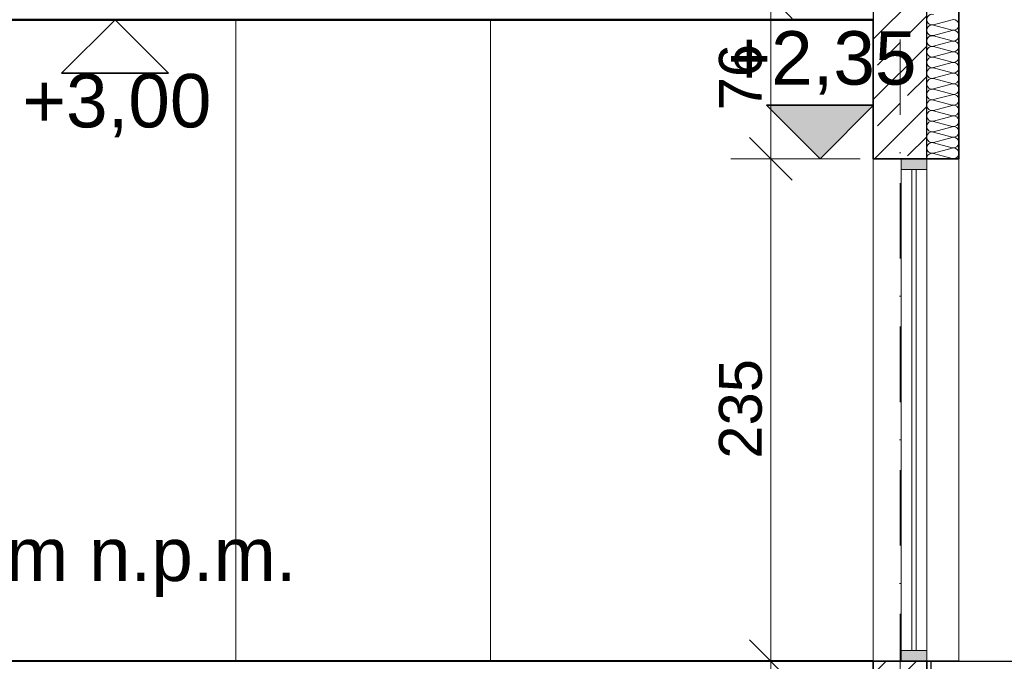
# Model space of a CAD drawing. Header units: centimetres. Extents: x -43488 to -10641, y 2063 to 22960.
# Tile 57 of 72: x -36301 to -35840, y 8383 to 8683. Entities that reach past the tile are written whole.
import ezdxf

# ---------------------------------------------------------------- set-up
doc = ezdxf.new("R2010")
doc.units = ezdxf.units.CM
doc.header["$MEASUREMENT"] = 0
doc.linetypes.add('Kreski i kropki', pattern=[67.027776, 35.277777, -17.638888, 0, -14.111111])
for name, color, linetype, lineweight, true_color in [('!konstrukcja tarasu_Nr_pióra__161', 7, 'Continuous', 35, 0xda4c01), ('!konstrukcja tarasu_Nr_pióra__2', 7, 'Continuous', 40, 0x61c100), ('!konstrukcja tarasu_Nr_pióra__4', 7, 'Continuous', 25, 0x31fd59), ('!osie_Nr_pióra__6', 7, 'Continuous', 18, 0x3fa3ff), ('Meble i wyposażenie_Nr_pióra__94', 7, 'Continuous', 18, 0x9f9f9f), ('Wymiarowanie_Nr_pióra__3', 7, 'Continuous', 35, 0xff6500), ('Wymiarowanie_Nr_pióra__6', 7, 'Continuous', 18, 0x3fa3ff), ('Wymiarowanie_Nr_pióra__8', 7, 'Continuous', 13, 0x42bda7), ('Ściany zewnętrzne_Nr_pióra__161', 7, 'Continuous', 35, 0xda4c01), ('Ściany zewnętrzne_Nr_pióra__2', 7, 'Continuous', 40, 0x61c100), ('Ściany zewnętrzne_Nr_pióra__3', 7, 'Continuous', 35, 0xff6500), ('Ściany zewnętrzne_Nr_pióra__4', 7, 'Continuous', 25, 0x31fd59), ('Ściany zewnętrzne_Nr_pióra__6', 7, 'Continuous', 18, 0x3fa3ff), ('Ściany zewnętrzne_Nr_pióra__7', 7, 'Continuous', 15, 0x9f9fff)]:
    doc.layers.add(name, color=color, linetype=linetype, lineweight=lineweight, true_color=true_color)
doc.layers.add('Wymiarowanie', color=7, linetype='Continuous')
doc.styles.add('STYL_AUTOMATYCZNY_1', font='txt')
doc.dimstyles.new('STYL_AUTOMATYCZNY__1', dxfattribs={"dimtxt": 20, "dimasz": 19, "dimexe": 0.18, "dimexo": 0.0625, "dimgap": 0, "dimtad": 1, "dimdec": 0, "dimzin": 0, "dimdsep": 46, "dimtxsty": 'STYL_AUTOMATYCZNY_1', "dimblk": 'ARROWHEAD_6', "dimblk1": 'ARROWHEAD_6', "dimblk2": 'ARROWHEAD_6', "dimcen": 0.09, "dimse1": 1, "dimse2": 1, "dimclrd": 256, "dimclre": 256, "dimclrt": 256, "dimazin": 0, "dimtfac": 1, "dimtdec": 4, "dimtmove": 0, "dimatfit": 3, "dimfxl": 1, "dimtolj": 1, "dimtzin": 0, "dimarcsym": 0})

# ---------------------------------------------------------------- blocks, each defined once
blk = doc.blocks.new('*D14')
at = {"layer": 'Wymiarowanie_Nr_pióra__3', "color": 30, "linetype": 'Continuous', "lineweight": 35, "true_color": 0xff6500}
for p, q in [((-35561.73, 8393.36), (-35541.73, 8373.36)), ((-35541.73, 8369.86), (-35561.73, 8389.86))]:
    blk.add_line(p, q, dxfattribs=at)
at = {"layer": 'Wymiarowanie_Nr_pióra__6', "color": 161, "linetype": 'Continuous', "lineweight": 18, "true_color": 0x3fa3ff}
for p, q in [((-35551.73, 8383.36), (-35551.73, 8398.36)), ((-35532.98, 8383.36), (-35570.48, 8383.36)), ((-35551.73, 8379.86), (-35551.73, 8383.36)), ((-35532.98, 8379.86), (-35570.48, 8379.86))]:
    blk.add_line(p, q, dxfattribs=at)
at = {"layer": 'Wymiarowanie_Nr_pióra__3', "color": 30, "lineweight": 35, "true_color": 0xff6500, "insert": (-35555.73, 8393.36), "char_height": 20, "attachment_point": 7, "rotation": 90, "style": 'STYL_AUTOMATYCZNY_1'}
blk.add_mtext('\\A1;{\\pql;\\fArial|b0|i0|c238|p38;4}', dxfattribs=at)
blk = doc.blocks.new('ARROWHEAD_6')
at = {"color": 0, "linetype": 'Continuous', "lineweight": 0}
for p, q in [((-0.5, -0.5), (0.5, 0.5)), ((0, 0), (-1, 0))]:
    blk.add_line(p, q, dxfattribs=at)
blk = doc.blocks.new('*D16')
at = {"layer": 'Wymiarowanie_Nr_pióra__3', "color": 30, "linetype": 'Continuous', "lineweight": 35, "true_color": 0xff6500}
for p, q in [((-35959.56, 8393.36), (-35939.56, 8373.36)), ((-35959.56, 8303.36), (-35939.56, 8283.36))]:
    blk.add_line(p, q, dxfattribs=at)
at = {"layer": 'Wymiarowanie_Nr_pióra__6', "color": 161, "linetype": 'Continuous', "lineweight": 18, "true_color": 0x3fa3ff}
for p, q in [((-35930.81, 8383.36), (-35968.31, 8383.36)), ((-35949.56, 8293.36), (-35949.56, 8383.36)), ((-35930.81, 8293.36), (-35968.31, 8293.36))]:
    blk.add_line(p, q, dxfattribs=at)
at = {"layer": 'Wymiarowanie_Nr_pióra__3', "color": 30, "lineweight": 35, "true_color": 0xff6500, "insert": (-35953.56, 8323.18), "char_height": 20, "attachment_point": 7, "rotation": 90, "style": 'STYL_AUTOMATYCZNY_1'}
blk.add_mtext('\\A1;{\\pql;\\fArial|b0|i0|c238|p38;90}', dxfattribs=at)
blk = doc.blocks.new('*D17')
at = {"layer": 'Wymiarowanie_Nr_pióra__3', "color": 30, "linetype": 'Continuous', "lineweight": 35, "true_color": 0xff6500}
for p, q in [((-35959.56, 8628.36), (-35939.56, 8608.36)), ((-35959.56, 8393.36), (-35939.56, 8373.36))]:
    blk.add_line(p, q, dxfattribs=at)
at = {"layer": 'Wymiarowanie_Nr_pióra__6', "color": 161, "linetype": 'Continuous', "lineweight": 18, "true_color": 0x3fa3ff}
for p, q in [((-35930.81, 8618.36), (-35968.31, 8618.36)), ((-35949.56, 8383.36), (-35949.56, 8618.36)), ((-35930.81, 8383.36), (-35968.31, 8383.36))]:
    blk.add_line(p, q, dxfattribs=at)
at = {"layer": 'Wymiarowanie_Nr_pióra__3', "color": 30, "lineweight": 35, "true_color": 0xff6500, "insert": (-35953.56, 8478.09), "char_height": 20, "attachment_point": 7, "rotation": 90, "style": 'STYL_AUTOMATYCZNY_1'}
blk.add_mtext('\\A1;{\\pql;\\fArial|b0|i0|c238|p38;235}', dxfattribs=at)
blk = doc.blocks.new('*D18')
at = {"layer": 'Wymiarowanie_Nr_pióra__3', "color": 30, "linetype": 'Continuous', "lineweight": 35, "true_color": 0xff6500}
for p, q in [((-35939.56, 8683.98), (-35959.56, 8703.98)), ((-35959.56, 8628.36), (-35939.56, 8608.36))]:
    blk.add_line(p, q, dxfattribs=at)
at = {"layer": 'Wymiarowanie_Nr_pióra__6', "color": 161, "linetype": 'Continuous', "lineweight": 18, "true_color": 0x3fa3ff}
for p, q in [((-35949.56, 8693.98), (-35949.56, 8708.98)), ((-35930.81, 8693.98), (-35968.31, 8693.98)), ((-35949.56, 8618.36), (-35949.56, 8693.98)), ((-35930.81, 8618.36), (-35968.31, 8618.36))]:
    blk.add_line(p, q, dxfattribs=at)
at = {"layer": 'Wymiarowanie_Nr_pióra__3', "color": 30, "lineweight": 35, "true_color": 0xff6500, "insert": (-35953.56, 8640.99), "char_height": 20, "attachment_point": 7, "rotation": 90, "style": 'STYL_AUTOMATYCZNY_1'}
blk.add_mtext('\\A1;{\\pql;\\fArial|b0|i0|c238|p38;76}', dxfattribs=at)

msp = doc.modelspace()

# ---------------------------------------------------------------- hatches: boundary and pattern name
at = {"layer": 'Wymiarowanie_Nr_pióra__3', "linetype": 'Continuous', "lineweight": 35, "true_color": 0xff6500}
msp.add_hatch(color=30, dxfattribs=at).paths.add_polyline_path([(-35926.56, 8618.36), (-35901.56, 8643.36), (-35951.56, 8643.36)])
at = {"layer": 'Ściany zewnętrzne_Nr_pióra__3', "linetype": 'Continuous', "lineweight": 35, "true_color": 0xff6500}
for points in [[(-35876.71, 8618.36), (-35876.71, 8613.36), (-35888.71, 8613.36), (-35888.71, 8618.36)], [(-35876.71, 8383.36), (-35888.71, 8383.36), (-35888.71, 8388.36), (-35876.71, 8388.36)]]:
    msp.add_hatch(color=30, dxfattribs=at).paths.add_polyline_path(points)
at = {"layer": 'Ściany zewnętrzne_Nr_pióra__7', "linetype": 'Continuous', "lineweight": 15, "true_color": 0x9f9fff}
h = msp.add_hatch(dxfattribs=at)
h.set_pattern_fill('A_beton_zbrojony', color=161, style=0, pattern_type=2)
h.set_pattern_definition([(45, (0, 0), (-14.142136, 14.142136), []), (45, (-7.071, 7.071), (-14.142136, 14.142136), [15, -5])])
h.paths.add_polyline_path([(-35876.71, 8618.36), (-35876.71, 8693.98), (-35901.71, 8693.98), (-35901.71, 8618.36)])
h = msp.add_hatch(dxfattribs=at)
h.set_pattern_fill('bloczki_ceramiczne', color=161, style=0, pattern_type=2)
h.set_pattern_definition([(45, (0, 0), (-7.0710678, 7.0710678), [])])
h.paths.add_polyline_path([(-35901.71, 8368.36), (-35876.71, 8368.36), (-35876.71, 8383.36), (-35901.71, 8383.36)])

# ---------------------------------------------------------------- linework, layer by layer
at = {"layer": '!konstrukcja tarasu_Nr_pióra__161', "color": 22, "linetype": 'Continuous', "lineweight": 35, "true_color": 0xda4c01}
for p, q in [((-35861.71, 8618.36), (-35861.71, 8713.48)), ((-35901.71, 8383.36), (-35901.71, 8293.36)), ((-35876.71, 8378.67), (-35876.71, 8383.36))]:
    msp.add_line(p, q, dxfattribs=at)
at = {"layer": '!konstrukcja tarasu_Nr_pióra__2', "color": 72, "linetype": 'Continuous', "lineweight": 40, "true_color": 0x61c100}
msp.add_line((-35901.71, 8383.36), (-37436.71, 8383.36), dxfattribs=at)
at = {"layer": '!konstrukcja tarasu_Nr_pióra__4', "color": 100, "linetype": 'Continuous', "lineweight": 25, "true_color": 0x31fd59}
for p, q in [((-35874.71, 8383.36), (-35131.71, 8383.36)), ((-35874.71, 8379.86), (-35874.71, 8383.36))]:
    msp.add_line(p, q, dxfattribs=at)
at = {"layer": '!osie_Nr_pióra__6', "color": 161, "linetype": 'Kreski i kropki', "lineweight": 18, "true_color": 0x3fa3ff}
msp.add_line((-35889.21, 8942.62), (-35889.21, 8191.44), dxfattribs=at)
at = {"layer": 'Meble i wyposażenie_Nr_pióra__94', "color": 253, "linetype": 'Continuous', "lineweight": 18, "true_color": 0x9f9f9f}
for p, q in [((-35873.56, 8680.99), (-35864.85, 8683.32)), ((-35873.56, 8680.82), (-35864.85, 8678.49)), ((-35873.56, 8675.99), (-35864.85, 8678.32)), ((-35873.56, 8675.82), (-35864.85, 8673.49)), ((-35873.56, 8670.99), (-35864.85, 8673.32)), ((-35873.56, 8670.82), (-35864.85, 8668.49)), ((-35873.56, 8665.99), (-35864.85, 8668.32)), ((-35873.56, 8665.82), (-35864.85, 8663.49)), ((-35873.56, 8660.99), (-35864.85, 8663.32)), ((-35873.56, 8660.82), (-35864.85, 8658.49)), ((-35873.56, 8655.99), (-35864.85, 8658.32)), ((-35873.56, 8655.82), (-35864.85, 8653.49)), ((-35873.56, 8650.99), (-35864.85, 8653.32)), ((-35873.56, 8650.82), (-35864.85, 8648.49)), ((-35873.56, 8645.99), (-35864.85, 8648.32)), ((-35873.56, 8645.82), (-35864.85, 8643.49)), ((-35873.56, 8640.99), (-35864.85, 8643.32)), ((-35873.56, 8640.82), (-35864.85, 8638.49)), ((-35873.56, 8635.99), (-35864.85, 8638.32)), ((-35873.56, 8635.82), (-35864.85, 8633.49)), ((-35873.56, 8630.99), (-35864.85, 8633.32)), ((-35873.56, 8630.82), (-35864.85, 8628.49)), ((-35873.56, 8625.99), (-35864.85, 8628.32)), ((-35873.56, 8625.82), (-35864.85, 8623.49)), ((-35873.56, 8620.99), (-35864.85, 8623.32)), ((-35873.56, 8620.82), (-35864.85, 8618.49))]:
    msp.add_line(p, q, dxfattribs=at)
for centre, start, end in [((-35874.21, 8683.41), 75.0191, 284.9809), ((-35874.21, 8678.41), 75.0191, 284.9809), ((-35864.21, 8680.91), 255.0191, 104.9809), ((-35874.21, 8673.41), 75.0191, 284.9809), ((-35864.21, 8675.91), 255.0191, 104.9809), ((-35864.21, 8670.91), 255.0191, 104.9809), ((-35874.21, 8668.41), 75.0191, 284.9809), ((-35864.21, 8665.91), 255.0191, 104.9809), ((-35874.21, 8663.41), 75.0191, 284.9809), ((-35864.21, 8660.91), 255.0191, 104.9809), ((-35874.21, 8658.41), 75.0191, 284.9809), ((-35864.21, 8655.91), 255.0191, 104.9809), ((-35874.21, 8653.41), 75.0191, 284.9809), ((-35864.21, 8650.91), 255.0191, 104.9809), ((-35874.21, 8648.41), 75.0191, 284.9809), ((-35864.21, 8645.91), 255.0191, 104.9809), ((-35874.21, 8643.41), 75.0191, 284.9809), ((-35874.21, 8638.41), 75.0191, 284.9809), ((-35864.21, 8640.91), 255.0191, 104.9809), ((-35874.21, 8633.41), 75.0191, 284.9809), ((-35864.21, 8635.91), 255.0191, 104.9809), ((-35874.21, 8628.41), 75.0191, 284.9809), ((-35864.21, 8630.91), 255.0191, 104.9809), ((-35874.21, 8623.41), 75.0191, 284.9809), ((-35864.21, 8625.91), 255.0191, 104.9809), ((-35874.21, 8618.41), 75.0191, 181.0772), ((-35864.21, 8620.91), 255.0191, 104.9809), ((-35864.21, 8615.91), 78.8727, 101.1273)]:
    msp.add_arc(centre, 2.5, start, end, dxfattribs=at)
at = {"layer": 'Wymiarowanie_Nr_pióra__3', "color": 30, "linetype": 'Continuous', "lineweight": 35, "true_color": 0xff6500}
for p, q in [((-36256.14, 8683.36), (-36281.14, 8658.36)), ((-36231.14, 8658.36), (-36256.14, 8683.36)), ((-36281.14, 8658.36), (-36231.14, 8658.36)), ((-35926.56, 8618.36), (-35951.56, 8643.36)), ((-35951.56, 8643.36), (-35901.56, 8643.36)), ((-35901.56, 8643.36), (-35926.56, 8618.36))]:
    msp.add_line(p, q, dxfattribs=at)
at = {"layer": 'Wymiarowanie_Nr_pióra__6', "color": 161, "linetype": 'Continuous', "lineweight": 18, "true_color": 0x3fa3ff}
for p, q in [((-36256.14, 8683.36), (-36274.89, 8683.36)), ((-36256.14, 8683.36), (-36237.39, 8683.36)), ((-35926.56, 8618.36), (-35945.31, 8618.36)), ((-35926.56, 8618.36), (-35907.81, 8618.36))]:
    msp.add_line(p, q, dxfattribs=at)
at = {"layer": 'Ściany zewnętrzne_Nr_pióra__161', "color": 22, "linetype": 'Continuous', "lineweight": 35, "true_color": 0xda4c01}
for p, q in [((-35901.71, 8618.36), (-35901.71, 8683.36)), ((-35861.71, 8618.36), (-35901.71, 8618.36)), ((-35861.71, 8383.36), (-35901.71, 8383.36))]:
    msp.add_line(p, q, dxfattribs=at)
at = {"layer": 'Ściany zewnętrzne_Nr_pióra__2', "color": 72, "linetype": 'Continuous', "lineweight": 40, "true_color": 0x61c100}
for p, q in [((-36351.71, 8683.36), (-35901.77, 8683.36)), ((-35901.77, 8683.36), (-36351.71, 8683.36))]:
    msp.add_line(p, q, dxfattribs=at)
at = {"layer": 'Ściany zewnętrzne_Nr_pióra__4', "color": 100, "linetype": 'Continuous', "lineweight": 25, "true_color": 0x31fd59, "flags": 128}
for points in [[(-35876.71, 8618.36), (-35876.71, 8693.98), (-35901.71, 8693.98), (-35901.71, 8618.36)], [(-35901.71, 8368.36), (-35876.71, 8368.36), (-35876.71, 8383.36), (-35901.71, 8383.36)]]:
    msp.add_lwpolyline(points, close=True, dxfattribs=at)
at = {"layer": 'Ściany zewnętrzne_Nr_pióra__6', "color": 161, "linetype": 'Continuous', "lineweight": 18, "true_color": 0x3fa3ff}
for p, q in [((-36199.71, 8683.36), (-36199.71, 8383.36)), ((-36080.71, 8383.36), (-36080.71, 8683.36)), ((-35901.71, 8383.36), (-35901.71, 8618.36)), ((-35888.71, 8613.36), (-35888.71, 8618.36)), ((-35876.71, 8613.36), (-35876.71, 8618.36)), ((-35861.71, 8383.36), (-35861.71, 8618.36)), ((-35888.71, 8388.36), (-35888.71, 8613.36)), ((-35876.71, 8613.36), (-35888.71, 8613.36)), ((-35883.71, 8613.36), (-35883.71, 8388.36)), ((-35881.71, 8388.36), (-35881.71, 8613.36)), ((-35876.71, 8388.36), (-35876.71, 8613.36)), ((-35888.71, 8383.36), (-35888.71, 8388.36)), ((-35876.71, 8388.36), (-35888.71, 8388.36)), ((-35876.71, 8383.36), (-35876.71, 8388.36)), ((-35866.71, 8383.36), (-35876.71, 8383.36))]:
    msp.add_line(p, q, dxfattribs=at)

# ---------------------------------------------------------------- texts
at = {"layer": 'Wymiarowanie_Nr_pióra__8', "color": 135, "lineweight": 13, "true_color": 0x42bda7, "char_height": 25, "attachment_point": 7, "style": 'STYL_AUTOMATYCZNY_1'}
for s, insert in [('\\A1;{\\pql;\\fArial|b0|i0|c238|p38;+2,35}', (-35969.87, 8648.36)), ('\\A1;{\\pql;\\fArial|b0|i0|c238|p38;+3,00}', (-36299.45, 8628.36)), ('\\A1;{\\pql;\\fArial|b0|i0|c238|p38;±0,00=185,5m n.p.m.}', (-36502.02, 8413.36))]:
    msp.add_mtext(s, dxfattribs=dict(at, insert=insert))

# ---------------------------------------------------------------- dimensions: what is measured, and where the dimension line sits
at = {"layer": 'Wymiarowanie', "color": 161, "linetype": 'Continuous', "lineweight": 18, "true_color": 0x3fa3ff}
for base, p1, p2, picture, middle in [((-35949.56, 8693.98), (-35901.71, 8618.36), (-35901.71, 8693.98), '*D18', (-35963.56, 8656.24)), ((-35949.56, 8618.36), (-35901.71, 8383.36), (-35901.71, 8618.36), '*D17', (-35963.56, 8500.96)), ((-35551.73143328, 8383.35948712), (-35696.61684118, 8379.85948712), (-35874.70892137, 8383.35948712), '*D14', (-35565.73143334, 8400.98301712)), ((-35949.56, 8383.36), (-35901.71, 8293.36), (-35901.71, 8383.36), '*D16', (-35963.56, 8338.43))]:
    dim = msp.add_linear_dim(base=base, p1=p1, p2=p2, angle=90, dimstyle='STYL_AUTOMATYCZNY__1', dxfattribs=at)
    dim.commit()
    dim.dimension.update_dxf_attribs({"geometry": picture, "text_midpoint": middle, "dimtype": 160, "text_rotation": 90})

doc.saveas('drawing.dxf')
